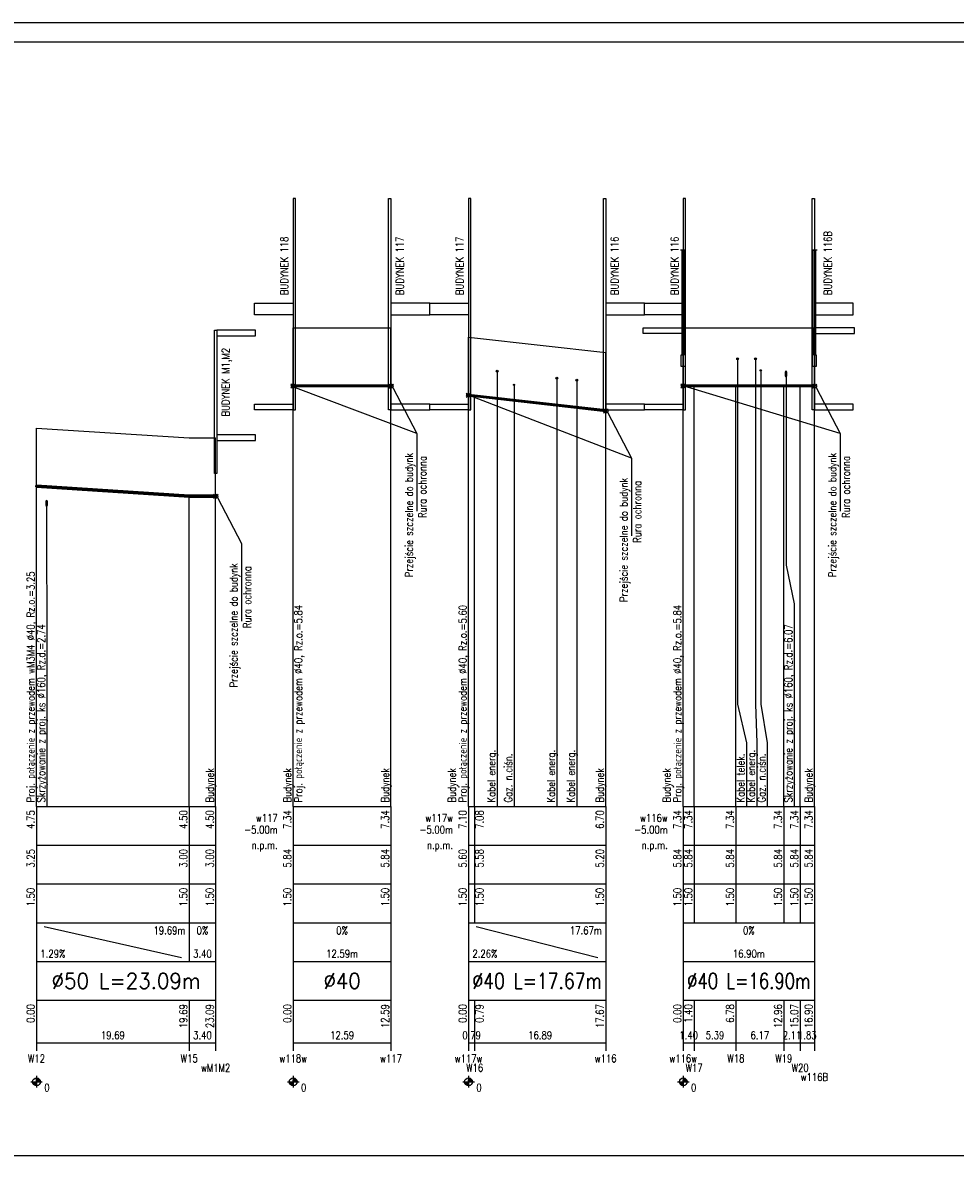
# Model space of a CAD drawing. Header units: millimetres. Extents: x -7377 to -5075, y 264 to 1193.
# Tile 13 of 23: x -6177 to -5937, y 898 to 1193. Entities that reach past the tile are written whole.
import ezdxf
from ezdxf.enums import TextEntityAlignment as Align

# ---------------------------------------------------------------- set-up
doc = ezdxf.new("R2010")
doc.units = ezdxf.units.MM
doc.header["$LTSCALE"] = 2
for name, color, linetype in [('IS ddd', 2, 'Continuous'), ('w115_Budynki', 7, 'Continuous'), ('w115_Liczby', 7, 'Continuous'), ('w115_Linie_opisowe', 7, 'Continuous'), ('w115_Linie_tabeli', 7, 'Continuous'), ('w115_Odcinki_3', 7, 'Continuous'), ('w115_Opis_PZ_3', 7, 'Continuous'), ('w115_Opis_skrz', 7, 'Continuous'), ('w115_Opis_uzbr_n', 7, 'Continuous'), ('w115_Opis_wl', 7, 'Continuous'), ('w115_Osie', 7, 'Continuous'), ('w115_Teren_istn', 3, 'Continuous'), ('w115_Uzbr_podz', 7, 'Continuous')]:
    doc.layers.add(name, color=color, linetype=linetype)
doc.styles.get("Standard").update_dxf_attribs({"font": 'simplex.shx', "width": 0.8})

msp = doc.modelspace()

# ---------------------------------------------------------------- linework, layer by layer
at = {"layer": 'IS ddd'}
for p, q in [((-6108.201, 1098.9), (-6107.001, 1099.9)), ((-6108.201, 1099.9), (-6107.001, 1098.9)), ((-6075.778, 1087.138), (-6107.001, 1098.9)), ((-6082.952, 1098.851), (-6081.752, 1099.851)), ((-6082.952, 1099.851), (-6081.752, 1098.851)), ((-6081.968, 1099.03), (-6075.778, 1087.138)), ((-6007.662, 1098.9), (-6006.462, 1099.9)), ((-6007.662, 1099.9), (-6006.462, 1098.9)), ((-5966.626, 1087.138), (-6007.062, 1099.4)), ((-5973.8, 1098.851), (-5972.6, 1099.851)), ((-5973.8, 1099.851), (-5972.6, 1098.851)), ((-5972.816, 1099.03), (-5966.626, 1087.138)), ((-6063.011, 1096.5), (-6061.811, 1097.5)), ((-6063.011, 1097.5), (-6061.811, 1096.5)), ((-6020.428, 1080.738), (-6062.411, 1097)), ((-6027.602, 1092.451), (-6026.402, 1093.451)), ((-6027.602, 1093.451), (-6026.402, 1092.451)), ((-6026.618, 1092.63), (-6020.428, 1080.738)), ((-6075.778, 1087.138), (-6075.778, 1067.125)), ((-5966.626, 1087.138), (-5966.626, 1067.125)), ((-6075.778, 1083.925), (-6075.778, 1067.285)), ((-5966.626, 1083.925), (-5966.626, 1067.285)), ((-6020.428, 1080.738), (-6020.428, 1060.725)), ((-6020.428, 1077.525), (-6020.428, 1060.885)), ((-6128.142, 1070.451), (-6126.942, 1071.451)), ((-6128.142, 1071.451), (-6126.942, 1070.451)), ((-6127.158, 1070.63), (-6120.968, 1058.738)), ((-6120.968, 1058.738), (-6120.968, 1038.725)), ((-6120.968, 1055.525), (-6120.968, 1038.885))]:
    msp.add_line(p, q, dxfattribs=at)
for points in [[(-6994.797, 896), (-5794.797, 896), (-5794.797, 1193), (-6994.797, 1193)], [(-6969.797, 901), (-5799.797, 901), (-5799.797, 1188), (-6969.797, 1188)], [(-6107.601, 1093.2), (-6107.001, 1093.2), (-6107.001, 1147.7), (-6107.601, 1147.7)], [(-6082.411, 1093.2), (-6083.011, 1093.2), (-6083.011, 1147.7), (-6082.411, 1147.7)], [(-6062.411, 1093.2), (-6061.811, 1093.2), (-6061.811, 1147.7), (-6062.411, 1147.7)], [(-6027.062, 1093.2), (-6027.662, 1093.2), (-6027.662, 1147.7), (-6027.062, 1147.7)], [(-6007.062, 1093.2), (-6006.462, 1093.2), (-6006.462, 1147.7), (-6007.062, 1147.7)], [(-5973.26, 1093.2), (-5973.86, 1093.2), (-5973.86, 1147.7), (-5973.26, 1147.7)], [(-6107.601, 1117.7), (-6117.601, 1117.7), (-6117.601, 1120.7), (-6107.601, 1120.7)], [(-6082.411, 1117.7), (-6072.411, 1117.7), (-6072.411, 1120.7), (-6082.411, 1120.7)], [(-6062.411, 1117.7), (-6072.411, 1117.7), (-6072.411, 1120.7), (-6062.411, 1120.7)], [(-6027.062, 1117.7), (-6017.062, 1117.7), (-6017.062, 1120.7), (-6027.062, 1120.7)], [(-6007.062, 1117.7), (-6017.062, 1117.7), (-6017.062, 1120.7), (-6007.062, 1120.7)], [(-5973.26, 1117.7), (-5963.26, 1117.7), (-5963.26, 1120.7), (-5973.26, 1120.7)], [(-6127.301, 1076.8), (-6127.901, 1076.8), (-6127.901, 1113.787), (-6127.301, 1113.787)], [(-6127.301, 1112.287), (-6117.301, 1112.287), (-6117.301, 1113.787), (-6127.301, 1113.787)], [(-6107.601, 1093.2), (-6117.601, 1093.2), (-6117.601, 1094.7), (-6107.601, 1094.7)], [(-6082.411, 1093.2), (-6072.411, 1093.2), (-6072.411, 1094.7), (-6082.411, 1094.7)], [(-6062.411, 1093.2), (-6072.411, 1093.2), (-6072.411, 1094.7), (-6062.411, 1094.7)], [(-6027.062, 1093.2), (-6017.062, 1093.2), (-6017.062, 1094.7), (-6027.062, 1094.7)], [(-6007.062, 1093.2), (-6017.062, 1093.2), (-6017.062, 1094.7), (-6007.062, 1094.7)], [(-5973.26, 1093.2), (-5963.26, 1093.2), (-5963.26, 1094.7), (-5973.26, 1094.7)], [(-6127.301, 1085.287), (-6117.301, 1085.287), (-6117.301, 1086.787), (-6127.301, 1086.787)]]:
    msp.add_lwpolyline(points, close=True, dxfattribs=at)
for centre in [(-6107.601, 1099.4), (-6082.352, 1099.351), (-6007.062, 1099.4), (-5973.2, 1099.351), (-6062.411, 1097), (-6027.002, 1092.951), (-6127.542, 1070.951)]:
    msp.add_circle(centre, 0.5, dxfattribs=at)
at = {"layer": 'w115_Budynki'}
for points in [[(-6006.362, 1134.4), (-6006.962, 1134.4), (-6006.762, 1134.4), (-6006.762, 1107.4), (-6006.562, 1107.4), (-6006.562, 1104.4), (-6007.062, 1104.4), (-6007.062, 1104.4), (-6007.562, 1104.4), (-6007.562, 1107.4), (-6007.362, 1107.4), (-6007.362, 1134.4), (-6007.162, 1134.4), (-6007.762, 1134.4)], [(-5972.56, 1134.4), (-5973.16, 1134.4), (-5972.96, 1134.4), (-5972.96, 1107.4), (-5972.76, 1107.4), (-5972.76, 1104.4), (-5973.26, 1104.4), (-5973.26, 1104.4), (-5973.76, 1104.4), (-5973.76, 1107.4), (-5973.56, 1107.4), (-5973.56, 1134.4), (-5973.36, 1134.4), (-5973.96, 1134.4)]]:
    msp.add_lwpolyline(points, dxfattribs=at)
for points in [[(-6007.362, 1112.9), (-6017.362, 1112.9), (-6017.362, 1114.4), (-6007.362, 1114.4)], [(-5972.96, 1112.9), (-5962.96, 1112.9), (-5962.96, 1114.4), (-5972.96, 1114.4)]]:
    msp.add_lwpolyline(points, close=True, dxfattribs=at)
at = {"layer": 'w115_Liczby'}
for p, q in [((-6175.279, 920), (-6172.279, 920)), ((-6174.777, 919.93), (-6172.782, 920.07)), ((-6174.77, 919.861), (-6172.789, 920.139)), ((-6174.757, 919.792), (-6172.801, 920.208)), ((-6174.741, 919.724), (-6172.818, 920.276)), ((-6174.719, 919.658), (-6172.84, 920.342)), ((-6174.693, 919.593), (-6172.866, 920.407)), ((-6174.662, 919.531), (-6172.896, 920.469)), ((-6174.627, 919.47), (-6172.931, 920.53)), ((-6174.588, 919.412), (-6172.97, 920.588)), ((-6174.545, 919.357), (-6173.013, 920.643)), ((-6174.499, 919.305), (-6173.06, 920.695)), ((-6174.448, 919.257), (-6173.11, 920.743)), ((-6174.395, 919.212), (-6173.164, 920.788)), ((-6174.339, 919.171), (-6173.22, 920.829)), ((-6174.279, 919.134), (-6173.279, 920.866)), ((-6174.218, 919.101), (-6173.341, 920.899)), ((-6174.154, 919.073), (-6173.405, 920.927)), ((-6174.088, 919.049), (-6173.47, 920.951)), ((-6174.021, 919.03), (-6173.537, 920.97)), ((-6173.953, 919.015), (-6173.606, 920.985)), ((-6173.884, 919.005), (-6173.675, 920.995)), ((-6173.814, 919.001), (-6173.744, 920.999)), ((-6173.779, 921.5), (-6173.779, 918.5)), ((-6109.101, 920), (-6106.101, 920)), ((-6108.599, 919.93), (-6106.604, 920.07)), ((-6108.592, 919.861), (-6106.611, 920.139)), ((-6108.579, 919.792), (-6106.623, 920.208)), ((-6108.563, 919.724), (-6106.64, 920.276)), ((-6108.541, 919.658), (-6106.662, 920.342)), ((-6108.515, 919.593), (-6106.688, 920.407)), ((-6108.484, 919.531), (-6106.718, 920.469)), ((-6108.449, 919.47), (-6106.753, 920.53)), ((-6108.41, 919.412), (-6106.792, 920.588)), ((-6108.367, 919.357), (-6106.835, 920.643)), ((-6108.321, 919.305), (-6106.882, 920.695)), ((-6108.27, 919.257), (-6106.932, 920.743)), ((-6108.217, 919.212), (-6106.986, 920.788)), ((-6108.161, 919.171), (-6107.042, 920.829)), ((-6108.101, 919.134), (-6107.101, 920.866)), ((-6108.04, 919.101), (-6107.163, 920.899)), ((-6107.976, 919.073), (-6107.227, 920.927)), ((-6107.91, 919.049), (-6107.292, 920.951)), ((-6107.843, 919.03), (-6107.359, 920.97)), ((-6107.775, 919.015), (-6107.428, 920.985)), ((-6107.706, 919.005), (-6107.497, 920.995)), ((-6107.636, 919.001), (-6107.566, 920.999)), ((-6107.601, 921.5), (-6107.601, 918.5)), ((-6063.911, 920), (-6060.911, 920)), ((-6063.409, 919.93), (-6061.414, 920.07)), ((-6063.402, 919.861), (-6061.421, 920.139)), ((-6063.389, 919.792), (-6061.433, 920.208)), ((-6063.373, 919.724), (-6061.45, 920.276)), ((-6063.351, 919.658), (-6061.472, 920.342)), ((-6063.325, 919.593), (-6061.498, 920.407)), ((-6063.294, 919.531), (-6061.528, 920.469)), ((-6063.259, 919.47), (-6061.563, 920.53)), ((-6063.22, 919.412), (-6061.602, 920.588)), ((-6063.177, 919.357), (-6061.645, 920.643)), ((-6063.131, 919.305), (-6061.692, 920.695)), ((-6063.08, 919.257), (-6061.742, 920.743)), ((-6063.027, 919.212), (-6061.796, 920.788)), ((-6062.971, 919.171), (-6061.852, 920.829)), ((-6062.911, 919.134), (-6061.911, 920.866)), ((-6062.85, 919.101), (-6061.973, 920.899)), ((-6062.786, 919.073), (-6062.037, 920.927)), ((-6062.72, 919.049), (-6062.102, 920.951)), ((-6062.653, 919.03), (-6062.169, 920.97)), ((-6062.585, 919.015), (-6062.238, 920.985)), ((-6062.516, 919.005), (-6062.307, 920.995)), ((-6062.446, 919.001), (-6062.376, 920.999)), ((-6062.411, 921.5), (-6062.411, 918.5)), ((-6008.562, 920), (-6005.562, 920)), ((-6008.059, 919.93), (-6006.064, 920.07)), ((-6008.052, 919.861), (-6006.071, 920.139)), ((-6008.04, 919.792), (-6006.084, 920.208)), ((-6008.023, 919.724), (-6006.1, 920.276)), ((-6008.001, 919.658), (-6006.122, 920.342)), ((-6007.975, 919.593), (-6006.148, 920.407)), ((-6007.945, 919.531), (-6006.179, 920.469)), ((-6007.91, 919.47), (-6006.214, 920.53)), ((-6007.871, 919.412), (-6006.253, 920.588)), ((-6007.828, 919.357), (-6006.296, 920.643)), ((-6007.781, 919.305), (-6006.342, 920.695)), ((-6007.731, 919.257), (-6006.393, 920.743)), ((-6007.677, 919.212), (-6006.446, 920.788)), ((-6007.621, 919.171), (-6006.502, 920.829)), ((-6007.562, 919.134), (-6006.562, 920.866)), ((-6007.5, 919.101), (-6006.623, 920.899)), ((-6007.436, 919.073), (-6006.687, 920.927)), ((-6007.371, 919.049), (-6006.753, 920.951)), ((-6007.304, 919.03), (-6006.82, 920.97)), ((-6007.235, 919.015), (-6006.888, 920.985)), ((-6007.166, 919.005), (-6006.957, 920.995)), ((-6007.097, 919.001), (-6007.027, 920.999)), ((-6007.062, 921.5), (-6007.062, 918.5))]:
    msp.add_line(p, q, dxfattribs=at)
for centre in [(-6173.779, 920), (-6107.601, 920), (-6062.411, 920), (-6007.062, 920)]:
    msp.add_circle(centre, 1, dxfattribs=at)
at = {"layer": 'w115_Linie_opisowe'}
for p, q in [((-6055.031, 1103.165), (-6055.031, 991)), ((-6050.691, 1099.674), (-6050.691, 991)), ((-6039.631, 1101.422), (-6039.631, 991)), ((-6034.531, 1100.845), (-6034.531, 991))]:
    msp.add_line(p, q, dxfattribs=at)
for points in [[(-5993.042, 1106.4), (-5993.042, 1017.36), (-5990.792, 1007.36), (-5990.792, 991)], [(-5988.442, 1106.4), (-5988.442, 1017.36), (-5988.092, 1007.36), (-5988.092, 991)], [(-5987.102, 1103.4), (-5987.102, 1017.36), (-5985.392, 1007.36), (-5985.392, 991)], [(-5980.573, 1101.733), (-5980.573, 1053.2), (-5978.444, 1043.2), (-5978.444, 991)], [(-6171.162, 1068.395), (-6171.162, 1053.2), (-6171.079, 1043.2), (-6171.079, 991)]]:
    msp.add_lwpolyline(points, dxfattribs=at)
at = {"layer": 'w115_Linie_tabeli'}
for p, q in [((-6173.779, 991), (-6127.601, 991)), ((-6173.779, 991), (-6173.779, 961)), ((-6173.779, 991), (-6173.779, 930)), ((-6134.405, 991), (-6134.405, 961)), ((-6127.601, 991), (-6127.601, 961)), ((-6127.601, 991), (-6127.601, 930)), ((-6107.601, 991), (-6082.411, 991)), ((-6107.601, 991), (-6107.601, 961)), ((-6107.601, 991), (-6107.601, 930)), ((-6082.411, 991), (-6082.411, 961)), ((-6082.411, 991), (-6082.411, 930)), ((-6062.411, 991), (-6027.062, 991)), ((-6062.411, 991), (-6062.411, 961)), ((-6062.411, 991), (-6062.411, 930)), ((-6060.834, 991), (-6060.834, 961)), ((-6027.062, 991), (-6027.062, 961)), ((-6027.062, 991), (-6027.062, 930)), ((-6007.062, 991), (-5973.26, 991)), ((-6007.062, 991), (-6007.062, 961)), ((-6007.062, 991), (-6007.062, 930)), ((-6004.262, 991), (-6004.262, 961)), ((-5993.492, 991), (-5993.492, 961)), ((-5981.144, 991), (-5981.144, 961)), ((-5976.918, 991), (-5976.918, 961)), ((-5973.26, 991), (-5973.26, 961)), ((-5973.26, 991), (-5973.26, 930)), ((-6173.779, 981), (-6127.601, 981)), ((-6107.601, 981), (-6082.411, 981)), ((-6062.411, 981), (-6027.062, 981)), ((-6007.062, 981), (-5973.26, 981)), ((-6173.779, 971), (-6127.601, 971)), ((-6107.601, 971), (-6082.411, 971)), ((-6062.411, 971), (-6027.062, 971)), ((-6007.062, 971), (-5973.26, 971)), ((-6173.779, 961), (-6127.601, 961)), ((-6173.779, 961), (-6173.779, 951)), ((-6134.405, 961), (-6134.405, 951)), ((-6107.601, 961), (-6082.411, 961)), ((-6107.601, 961), (-6107.601, 951)), ((-6082.411, 961), (-6082.411, 951)), ((-6062.411, 961), (-6027.062, 961)), ((-6062.411, 961), (-6062.411, 951)), ((-6027.062, 961), (-6027.062, 951)), ((-6007.062, 961), (-5973.26, 961)), ((-6007.062, 961), (-6007.062, 951)), ((-5973.26, 961), (-5973.26, 951)), ((-6171.779, 960), (-6136.405, 952)), ((-6060.411, 960), (-6029.062, 952)), ((-6173.779, 951), (-6127.601, 951)), ((-6127.601, 951), (-6127.601, 941)), ((-6107.601, 951), (-6082.411, 951)), ((-6082.411, 951), (-6082.411, 941)), ((-6062.411, 951), (-6027.062, 951)), ((-6027.062, 951), (-6027.062, 941)), ((-6007.062, 951), (-5973.26, 951)), ((-5973.26, 951), (-5973.26, 941)), ((-6173.779, 941), (-6127.601, 941)), ((-6173.779, 941), (-6173.779, 928)), ((-6134.405, 941), (-6134.405, 928)), ((-6127.601, 941), (-6127.601, 928)), ((-6107.601, 941), (-6082.411, 941)), ((-6107.601, 941), (-6107.601, 928)), ((-6082.411, 941), (-6082.411, 928)), ((-6062.411, 941), (-6027.062, 941)), ((-6062.411, 941), (-6062.411, 928)), ((-6060.834, 941), (-6060.834, 928)), ((-6027.062, 941), (-6027.062, 928)), ((-6007.062, 941), (-5973.26, 941)), ((-6007.062, 941), (-6007.062, 928)), ((-6004.262, 941), (-6004.262, 928)), ((-5993.492, 941), (-5993.492, 928)), ((-5981.144, 941), (-5981.144, 928)), ((-5976.918, 941), (-5976.918, 928)), ((-5973.26, 941), (-5973.26, 928)), ((-6173.779, 930), (-6127.601, 930)), ((-6107.601, 930), (-6082.411, 930)), ((-6062.411, 930), (-6027.062, 930)), ((-6007.062, 930), (-5973.26, 930))]:
    msp.add_line(p, q, dxfattribs=at)
for points in [[(-6107.601, 991), (-6107.601, 1114.4)], [(-6082.411, 991), (-6082.411, 1114.4)], [(-6007.062, 991), (-6007.062, 1114.4)], [(-5973.26, 991), (-5973.26, 1114.4)], [(-6062.411, 991), (-6062.411, 1112)], [(-6027.062, 991), (-6027.062, 1108)], [(-6004.262, 991), (-6004.262, 1099.4)], [(-5993.492, 991), (-5993.492, 1099.4)], [(-5981.144, 991), (-5981.144, 1099.4)], [(-5976.918, 991), (-5976.918, 1099.4)], [(-6060.834, 992), (-6060.834, 1096.822)], [(-6173.779, 991), (-6173.779, 1088.539)], [(-6127.601, 991), (-6127.601, 1086)], [(-6134.405, 991), (-6134.405, 1071)], [(-6060.834, 991), (-6060.834, 992)]]:
    msp.add_lwpolyline(points, dxfattribs=at)
at = {"layer": 'w115_Odcinki_3'}
for points in [[(-6107.601, 1099.591), (-6082.411, 1099.591), (-6082.411, 1099.6), (-6107.601, 1099.6)], [(-6107.601, 1099.209), (-6082.411, 1099.209), (-6082.411, 1099.2), (-6107.601, 1099.2)], [(-6007.062, 1099.591), (-6004.262, 1099.591), (-6004.262, 1099.6), (-6007.062, 1099.6)], [(-6007.062, 1099.209), (-6004.262, 1099.209), (-6004.262, 1099.2), (-6007.062, 1099.2)], [(-6004.262, 1099.591), (-5993.492, 1099.591), (-5993.492, 1099.6), (-6004.262, 1099.6)], [(-6004.262, 1099.209), (-5993.492, 1099.209), (-5993.492, 1099.2), (-6004.262, 1099.2)], [(-5993.492, 1099.591), (-5981.144, 1099.591), (-5981.144, 1099.6), (-5993.492, 1099.6)], [(-5993.492, 1099.209), (-5981.144, 1099.209), (-5981.144, 1099.2), (-5993.492, 1099.2)], [(-5981.144, 1099.591), (-5976.918, 1099.591), (-5976.918, 1099.6), (-5981.144, 1099.6)], [(-5981.144, 1099.209), (-5976.918, 1099.209), (-5976.918, 1099.2), (-5981.144, 1099.2)], [(-5976.918, 1099.591), (-5973.26, 1099.591), (-5973.26, 1099.6), (-5976.918, 1099.6)], [(-5976.918, 1099.209), (-5973.26, 1099.209), (-5973.26, 1099.2), (-5976.918, 1099.2)], [(-6062.411, 1097.19), (-6060.834, 1097.012), (-6060.834, 1097.022), (-6062.411, 1097.2)], [(-6062.411, 1096.81), (-6060.834, 1096.631), (-6060.834, 1096.621), (-6062.411, 1096.8)], [(-6060.834, 1097.012), (-6027.062, 1093.19), (-6027.062, 1093.2), (-6060.834, 1097.022)], [(-6060.834, 1096.631), (-6027.062, 1092.81), (-6027.062, 1092.8), (-6060.834, 1096.621)], [(-6173.779, 1073.789), (-6134.405, 1071.25), (-6134.405, 1071.263), (-6173.779, 1073.801)], [(-6173.779, 1073.289), (-6134.405, 1070.75), (-6134.405, 1070.737), (-6173.779, 1073.276)], [(-6134.405, 1071.25), (-6127.601, 1071.25), (-6127.601, 1071.263), (-6134.405, 1071.263)], [(-6134.405, 1070.75), (-6127.601, 1070.75), (-6127.601, 1070.737), (-6134.405, 1070.737)]]:
    msp.add_lwpolyline(points, close=True, dxfattribs=at)
at = {"layer": 'w115_Opis_wl'}
for centre, radius in [((-6107.601, 1099.4), 0.2), ((-6107.601, 1099.4), 0.191), ((-6007.062, 1099.4), 0.2), ((-6007.062, 1099.4), 0.191), ((-6062.411, 1097), 0.2), ((-6062.411, 1097), 0.191), ((-6173.779, 1073.539), 0.2), ((-6173.779, 1073.539), 0.191)]:
    msp.add_circle(centre, radius, dxfattribs=at)
at = {"layer": 'w115_Osie'}
for p, q in [((-6107.601, 1099.4), (-6082.411, 1099.4)), ((-6007.062, 1099.4), (-6004.262, 1099.4)), ((-6004.262, 1099.4), (-5993.492, 1099.4)), ((-5993.492, 1099.4), (-5981.144, 1099.4)), ((-5981.144, 1099.4), (-5976.918, 1099.4)), ((-5976.918, 1099.4), (-5973.26, 1099.4)), ((-6062.411, 1097), (-6060.834, 1096.822)), ((-6060.834, 1096.822), (-6027.062, 1093)), ((-6173.779, 1073.539), (-6134.405, 1071)), ((-6134.405, 1071), (-6127.601, 1071))]:
    msp.add_line(p, q, dxfattribs=at)
at = {"layer": 'w115_Teren_istn'}
for points in [[(-6107.601, 1114.4), (-6082.411, 1114.4)], [(-6007.062, 1114.4), (-6004.262, 1114.4), (-5993.492, 1114.4), (-5981.144, 1114.4), (-5976.918, 1114.4), (-5973.26, 1114.4)], [(-6062.411, 1112), (-6060.834, 1111.822), (-6027.062, 1108)], [(-6173.779, 1088.539), (-6134.405, 1086), (-6127.601, 1086)]]:
    msp.add_lwpolyline(points, dxfattribs=at)
at = {"layer": 'w115_Uzbr_podz'}
for centre, radius in [((-5993.042, 1106.4), 0.25), ((-5988.442, 1106.4), 0.25), ((-6055.031, 1103.165), 0.25), ((-6039.631, 1101.422), 0.25), ((-5987.102, 1103.4), 0.168), ((-5987.102, 1103.4), 0.16), ((-6050.691, 1099.674), 0.168), ((-6050.691, 1099.674), 0.16), ((-6034.531, 1100.845), 0.25)]:
    msp.add_circle(centre, radius, dxfattribs=at)
for centre, major_axis, ratio in [((-5980.573, 1102.46), (0, -0.8), 0.2), ((-5980.573, 1102.46), (0, -0.727), 0.200055), ((-6171.162, 1069.122), (0, -0.8), 0.2), ((-6171.162, 1069.122), (0, -0.727), 0.1999175)]:
    msp.add_ellipse(centre, major_axis=major_axis, ratio=ratio, dxfattribs=at)

# ---------------------------------------------------------------- texts
at = {"layer": 'IS ddd', "width": 0.8}
for s, p in [('BUDYNEK 116', (-6023.767, 1122.802)), ('BUDYNEK 116', (-6008.27, 1122.802)), ('BUDYNEK 116B', (-5968.789, 1122.802)), ('BUDYNEK 118', (-6108.895, 1122.802)), ('BUDYNEK 117', (-6079.117, 1122.802)), ('BUDYNEK 117', (-6063.705, 1122.802)), ('BUDYNEK M1,M2', (-6124.007, 1091.509)), ('Przejście szczelne do budynk', (-6076.778, 1050.059)), ('Rura ochronna', (-6073.287, 1065.35)), ('Przejście szczelne do budynk', (-5967.626, 1050.059)), ('Rura ochronna', (-5964.135, 1065.35)), ('Przejście szczelne do budynk', (-6021.428, 1043.659)), ('Rura ochronna', (-6017.937, 1058.95)), ('Przejście szczelne do budynk', (-6121.968, 1021.659)), ('Rura ochronna', (-6118.477, 1036.95))]:
    msp.add_text(s, height=2, rotation=90, dxfattribs=at).set_placement(p)
msp.add_text('wM1M2', height=2, dxfattribs=at).set_placement((-6127.601, 922.6), align=Align.CENTER)
at = {"layer": 'w115_Liczby', "width": 0.8}
for s, p in [('4.75', (-6174.279, 990)), ('4.50', (-6134.905, 990)), ('4.50', (-6128.101, 990)), ('7.34', (-6108.101, 990)), ('7.34', (-6082.911, 990)), ('7.10', (-6062.911, 990)), ('7.08', (-6058.584, 990)), ('6.70', (-6027.562, 990)), ('7.34', (-6007.562, 990)), ('7.34', (-6004.762, 990)), ('7.34', (-5993.992, 990)), ('7.34', (-5981.644, 990)), ('7.34', (-5977.418, 990)), ('7.34', (-5973.76, 990)), ('3.25', (-6174.279, 980)), ('3.00', (-6134.905, 980)), ('3.00', (-6128.101, 980)), ('5.84', (-6108.101, 980)), ('5.84', (-6082.911, 980)), ('5.60', (-6062.911, 980)), ('5.58', (-6058.584, 980)), ('5.20', (-6027.562, 980)), ('5.84', (-6007.562, 980)), ('5.84', (-6004.762, 980)), ('5.84', (-5993.992, 980)), ('5.84', (-5981.644, 980)), ('5.84', (-5977.418, 980)), ('5.84', (-5973.76, 980)), ('1.50', (-6174.279, 970)), ('1.50', (-6134.905, 970)), ('1.50', (-6128.101, 970)), ('1.50', (-6108.101, 970)), ('1.50', (-6082.911, 970)), ('1.50', (-6062.911, 970)), ('1.50', (-6058.584, 970)), ('1.50', (-6027.562, 970)), ('1.50', (-6007.562, 970)), ('1.50', (-6004.762, 970)), ('1.50', (-5993.992, 970)), ('1.50', (-5981.644, 970)), ('1.50', (-5977.418, 970)), ('1.50', (-5973.76, 970)), ('0.00', (-6174.279, 940)), ('19.69', (-6134.905, 940)), ('23.09', (-6128.101, 940)), ('0.00', (-6108.101, 940)), ('12.59', (-6082.911, 940)), ('0.00', (-6062.911, 940)), ('0.79', (-6058.584, 940)), ('17.67', (-6027.562, 940)), ('0.00', (-6007.562, 940)), ('1.40', (-6004.762, 940)), ('6.78', (-5993.992, 940)), ('12.96', (-5981.644, 940)), ('15.07', (-5977.418, 940)), ('16.90', (-5973.76, 940))]:
    msp.add_text(s, height=2, rotation=90, dxfattribs=at).set_placement(p, align=Align.RIGHT)
for s, p in [('19.69m', (-6135.405, 958)), ('17.67m', (-6028.062, 958))]:
    msp.add_text(s, height=2, dxfattribs=at).set_placement(p, align=Align.RIGHT)
for s, p in [('0%', (-6131.003, 958)), ('0%', (-6095.006, 958)), ('0%', (-5990.161, 958)), ('3.40', (-6131.003, 952)), ('12.59m', (-6095.006, 952)), ('16.90m', (-5990.161, 952)), ('19.69', (-6154.092, 931)), ('3.40', (-6131.003, 931)), ('12.59', (-6095.006, 931)), ('0.79', (-6061.622, 931)), ('16.89', (-6043.948, 931)), ('1.40', (-6005.662, 931)), ('5.39', (-5998.877, 931)), ('6.17', (-5987.318, 931)), ('2.11', (-5979.031, 931)), ('1.83', (-5975.089, 931)), ('W12', (-6173.779, 925)), ('W15', (-6134.405, 925)), ('w118w', (-6107.601, 925)), ('w117', (-6082.411, 925)), ('w117w', (-6062.411, 925)), ('w116', (-6027.062, 925)), ('w116w', (-6007.062, 925)), ('W18', (-5993.492, 925)), ('W19', (-5981.144, 925)), ('W16', (-6060.834, 922.6)), ('W17', (-6004.262, 922.6)), ('W20', (-5976.918, 922.6)), ('w116B', (-5973.26, 920.2))]:
    msp.add_text(s, height=2, dxfattribs=at).set_placement(p, align=Align.CENTER)
for s, p in [('1.29%', (-6172.779, 952)), ('2.26%', (-6061.411, 952)), ('0', (-6171.779, 917.5)), ('0', (-6105.601, 917.5)), ('0', (-6060.411, 917.5)), ('0', (-6005.062, 917.5))]:
    msp.add_text(s, height=2, dxfattribs=at).set_placement(p)
at = {"layer": 'w115_Liczby'}
for s, width, p, p2 in [('%%C50 L=23.09m', 0.865236, (-6169.89, 944), (-6131.49, 944)), ('%%C40', 0.950943, (-6099.806, 944), (-6090.206, 944)), ('%%C40 L=17.67m', 0.764567, (-6061.411, 944), (-6028.062, 944)), ('%%C40 L=16.90m', 0.729085, (-6006.062, 944), (-5974.26, 944))]:
    msp.add_text(s, height=4, dxfattribs=dict(at, width=width)).set_placement(p, p2, align=Align.FIT)
at = {"layer": 'w115_Linie_tabeli', "width": 0.8}
for s, p in [('w117', (-6111.601, 987)), ('w117w', (-6066.411, 987)), ('w116w', (-6011.062, 987)), ('-5.00m', (-6111.601, 984)), ('-5.00m', (-6066.411, 984)), ('-5.00m', (-6011.062, 984)), ('n.p.m.', (-6111.601, 980)), ('n.p.m.', (-6066.411, 980)), ('n.p.m.', (-6011.062, 980))]:
    msp.add_text(s, height=2, dxfattribs=at).set_placement(p, align=Align.RIGHT)
at = {"layer": 'w115_Opis_PZ_3', "width": 0.8}
for p in [(-6128.101, 992), (-6108.101, 992), (-6082.911, 992), (-6065.711, 992), (-6027.562, 992), (-6010.362, 992), (-5973.76, 992)]:
    msp.add_text('Budynek', height=2, rotation=90, dxfattribs=at).set_placement(p)
at = {"layer": 'w115_Opis_skrz', "width": 0.8}
for s, p in [('Skrzyżowanie z proj. ks %%C160, Rz.d.=2.74', (-6171.579, 992)), ('Skrzyżowanie z proj. ks %%C160, Rz.d.=6.07', (-5978.944, 992))]:
    msp.add_text(s, height=2, rotation=90, dxfattribs=at).set_placement(p)
at = {"layer": 'w115_Opis_uzbr_n', "width": 0.8}
for s, p in [('Kabel energ.', (-6055.531, 992)), ('Gaz. n.ciśn.', (-6051.191, 992)), ('Kabel energ.', (-6040.131, 992)), ('Kabel energ.', (-6035.031, 992)), ('Kabel energ.', (-5988.592, 992)), ('Gaz. n.ciśn.', (-5985.892, 992)), ('Kabel telek.', (-5991.292, 992))]:
    msp.add_text(s, height=2, rotation=90, dxfattribs=at).set_placement(p)
at = {"layer": 'w115_Opis_wl', "width": 0.8}
for s, p in [('Proj. połączenie z przewodem wM3M4 %%C40, Rz.o.=3.25', (-6174.279, 992)), ('Proj. połączenie z przewodem %%C40, Rz.o.=5.84', (-6105.301, 992)), ('Proj. połączenie z przewodem %%C40, Rz.o.=5.60', (-6062.911, 992)), ('Proj. połączenie z przewodem %%C40, Rz.o.=5.84', (-6007.562, 992))]:
    msp.add_text(s, height=2, rotation=90, dxfattribs=at).set_placement(p)

doc.saveas('drawing.dxf')
